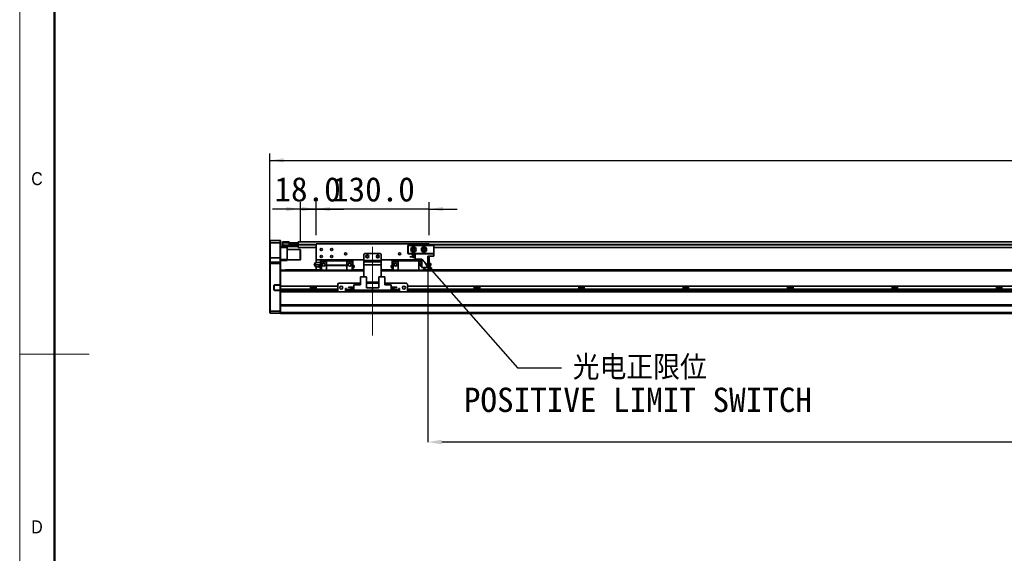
# Model space of a CAD drawing. Header units: millimetres. Extents: x 40 to 3320, y 40 to 2336.
# Tile 2 of 12: x 40 to 1171, y 959 to 1572. Entities that reach past the tile are written whole.
import ezdxf

# ---------------------------------------------------------------- set-up
doc = ezdxf.new("R2010")
doc.units = ezdxf.units.MM
doc.header["$LTSCALE"] = 8
doc.header["$PDSIZE"] = -1
doc.linetypes.add('CENTERX2', pattern=[20.32, 12.7, -2.54, 2.54, -2.54])
doc.layers.add('黑色实线', color=7, linetype='Continuous')
doc.styles.add('SLDTEXTSTYLE1', font='Gothic.ttf', dxfattribs={"width": 0.913})
doc.styles.add('SLDTEXTSTYLE8', font='txt')
doc.styles.add('SLDTEXTSTYLE9', font='txt', dxfattribs={"bigfont": 'bigfont'})
doc.dimstyles.new('SLDDIMSTYLE0', dxfattribs={"dimtxt": 28, "dimasz": 16, "dimexe": 0, "dimexo": 0.0625, "dimgap": 7, "dimtad": 2, "dimdec": 1, "dimrnd": 1e-09, "dimzin": 4, "dimdsep": 46, "dimtxsty": 'SLDTEXTSTYLE8', "dimsah": 1, "dimcen": 0.09, "dimadec": 0, "dimazin": 1, "dimtfac": 1, "dimtdec": 1, "dimtmove": 0, "dimatfit": 0, "dimfxl": 0, "dimfrac": 2, "dimtolj": 1, "dimtzin": 12, "dimarcsym": 0})
doc.dimstyles.new('SLDDIMSTYLE2', dxfattribs={"dimtxt": 0.18, "dimasz": 16, "dimexe": 0, "dimexo": 0.0625, "dimgap": 0, "dimtad": 0, "dimtih": 1, "dimtoh": 1, "dimdec": 0, "dimrnd": 1e-09, "dimzin": 0, "dimdsep": 46, "dimtxsty": 'Standard', "dimsah": 1, "dimcen": 0.09, "dimadec": 0, "dimazin": 0, "dimtfac": 16, "dimtdec": 0, "dimtofl": 0, "dimtmove": 0, "dimatfit": 3, "dimfxl": 0, "dimfrac": 2, "dimtolj": 1, "dimtzin": 0, "dimarcsym": 0})
doc.dimstyles.new('SLDDIMSTYLE5', dxfattribs={"dimtxt": 28, "dimasz": 16, "dimexe": 0, "dimexo": 0.0625, "dimgap": 7, "dimtad": 2, "dimdec": 1, "dimrnd": 1e-09, "dimzin": 4, "dimdsep": 46, "dimtxsty": 'SLDTEXTSTYLE8', "dimsah": 1, "dimcen": 0.09, "dimadec": 0, "dimazin": 1, "dimtfac": 1, "dimtdec": 1, "dimtofl": 0, "dimtmove": 0, "dimatfit": 3, "dimfxl": 0, "dimfrac": 2, "dimtolj": 1, "dimtzin": 12, "dimarcsym": 0})

# ---------------------------------------------------------------- blocks, each defined once
blk = doc.blocks.new('_D_19')
at = {"layer": '黑色实线'}
for p, q in [((327.5, 1302.5), (327.5, 1418.8)), ((2483.5, 1302.5), (2483.5, 1418.8)), ((327.5, 1410.8), (2483.5, 1410.8))]:
    blk.add_line(p, q, dxfattribs=at)
for points in [[(327.5, 1410.8), (343.5, 1408.4), (343.5, 1413.2)], [(2483.5, 1410.8), (2467.5, 1413.2), (2467.5, 1408.4)]]:
    blk.add_solid(points, dxfattribs=at)
at = {"layer": '黑色实线', "insert": (1348.3, 1447.5), "char_height": 28, "attachment_point": 1, "style": 'SLDTEXTSTYLE8'}
blk.add_mtext('2156.0', dxfattribs=at)
blk = doc.blocks.new('_D_20')
at = {"layer": '黑色实线'}
for p, q in [((380.5, 1325), (380.5, 1362.9)), ((510.5, 1325), (510.5, 1362.9)), ((380.5, 1354.9), (348.5, 1354.9)), ((510.5, 1354.9), (380.5, 1354.9)), ((510.5, 1354.9), (542.5, 1354.9))]:
    blk.add_line(p, q, dxfattribs=at)
for points in [[(380.5, 1354.9), (364.5, 1357.3), (364.5, 1352.5)], [(510.5, 1354.9), (526.5, 1352.5), (526.5, 1357.3)]]:
    blk.add_solid(points, dxfattribs=at)
at = {"layer": '黑色实线', "insert": (398.8, 1391.6), "char_height": 28, "attachment_point": 1, "style": 'SLDTEXTSTYLE8'}
blk.add_mtext('130.0', dxfattribs=at)
blk = doc.blocks.new('_D_22')
at = {"layer": '黑色实线'}
for p, q in [((362.5, 1318.2), (362.5, 1362.9)), ((380.5, 1325), (380.5, 1362.9)), ((362.5, 1354.9), (330.5, 1354.9)), ((362.5, 1354.9), (380.5, 1354.9)), ((380.5, 1354.9), (412.5, 1354.9))]:
    blk.add_line(p, q, dxfattribs=at)
for points in [[(362.5, 1354.9), (346.5, 1357.3), (346.5, 1352.5)], [(380.5, 1354.9), (396.5, 1352.5), (396.5, 1357.3)]]:
    blk.add_solid(points, dxfattribs=at)
at = {"layer": '黑色实线', "insert": (332.7, 1391.6), "char_height": 28, "attachment_point": 1, "style": 'SLDTEXTSTYLE8'}
blk.add_mtext('18.0', dxfattribs=at)
blk = doc.blocks.new('_D_24')
at = {"layer": 'Defpoints', "color": 0}
for p in [(509, 1287.9), (2269, 1284.4), (509, 1087.2)]:
    blk.add_point(p, dxfattribs=at)
at = {"layer": '黑色实线', "color": 0, "lineweight": -2}
for p, q in [((509, 1287.8), (509, 1087.2)), ((2269, 1284.3), (2269, 1087.2)), ((2253, 1087.2), (525, 1087.2))]:
    blk.add_line(p, q, dxfattribs=at)
at = {"layer": '黑色实线', "color": 0}
for points in [[(525, 1089.8), (525, 1084.5), (509, 1087.2)], [(2253, 1089.8), (2253, 1084.5), (2269, 1087.2)]]:
    blk.add_solid(points, dxfattribs=at)
at = {"layer": '黑色实线', "color": 0, "insert": (1401.1, 1080.2), "char_height": 28, "attachment_point": 2, "style": 'SLDTEXTSTYLE8'}
blk.add_mtext('\\A1;Stroke T=1760.0', dxfattribs=at)
blk = doc.blocks.new('SW_NOTE_9')
at = {"layer": '黑色实线', "color": 0, "char_height": 28, "attachment_point": 2}
for s, insert, style in [('光电正限位', (89.8, 14.3), 'SLDTEXTSTYLE9'), ('POSITIVE LIMIT SWITCH', (87.7, -22.8), 'SLDTEXTSTYLE8')]:
    blk.add_mtext(s, dxfattribs=dict(at, insert=insert, style=style))

msp = doc.modelspace()

# ---------------------------------------------------------------- linework, layer by layer
at = {"color": 7, "linetype": 'Continuous', "lineweight": 18}
for p, q in [((40, 2336), (40, 40)), ((80, 2296), (80, 80)), ((40, 1188), (120, 1188))]:
    msp.add_line(p, q, dxfattribs=at)
at = {"color": 7, "linetype": 'Continuous', "lineweight": 50}
msp.add_line((80, 2296), (80, 80), dxfattribs=at)
at = {"color": 7, "linetype": 'Continuous', "lineweight": 35}
for p, q in [((327.8144634, 1318.881378), (327.5144733, 1318.5813729)), ((327.5144733, 1315.8813719), (327.5144733, 1318.5813729)), ((327.8144634, 1315.8813719), (327.5144733, 1315.8813719)), ((327.5144733, 1298.8813747), (327.5144733, 1315.8813719)), ((327.8144634, 1318.881378), (327.8144634, 1315.8813719)), ((327.8144634, 1318.881378), (339.2144627, 1318.881378)), ((339.2144627, 1315.8813719), (327.8144634, 1315.8813719)), ((327.8144634, 1315.8813719), (327.8144634, 1298.8813747)), ((339.2144627, 1315.8813719), (339.2144627, 1318.881378)), ((339.2144627, 1318.881378), (339.5144678, 1318.5813729)), ((339.2144627, 1298.8813747), (339.2144627, 1315.8813719)), ((339.2144627, 1315.8813719), (339.5144678, 1315.8813719)), ((339.5144678, 1318.5813729), (339.5144678, 1315.8813719)), ((339.5144678, 1315.8813719), (339.5144678, 1298.8813747)), ((342.0144654, 1317.0813773), (342.3144556, 1317.3813749)), ((342.0144654, 1315.8813719), (342.0144654, 1317.0813773)), ((342.0144654, 1313.3813743), (342.0144654, 1315.8813719)), ((342.0144654, 1315.8813719), (342.3144556, 1315.8813719)), ((342.3144556, 1313.3813743), (342.0144654, 1313.3813743)), ((342.0144654, 1312.1813763), (342.0144654, 1313.3813743)), ((342.3144556, 1317.3813749), (342.3144556, 1315.8813719)), ((342.3144556, 1317.3813749), (349.5144582, 1317.3813749)), ((342.3144556, 1315.8813719), (342.3144556, 1313.3813743)), ((349.5144582, 1315.8813719), (342.3144556, 1315.8813719)), ((342.3144556, 1313.3813743), (359.7144819, 1313.3813743)), ((342.3144556, 1313.3813743), (342.3144556, 1311.8813712)), ((349.5144582, 1317.3813749), (349.5144582, 1315.8813719)), ((349.5144582, 1313.5813777), (349.5144582, 1315.8813719)), ((349.5144582, 1313.8813753), (359.7144819, 1313.8813753)), ((359.7144819, 1313.5813777), (349.5144582, 1313.5813777)), ((350.0144816, 1313.8813753), (350.0144816, 1314.0813712)), ((350.0144816, 1314.0813712), (350.5144752, 1314.0813712)), ((350.5144752, 1314.0813712), (350.5144752, 1316.0813753)), ((350.5144752, 1316.0813753), (351.0144687, 1316.0813753)), ((351.0144687, 1314.0813712), (350.5144752, 1314.0813712)), ((351.0144687, 1316.0813753), (351.0144687, 1314.0813712)), ((351.0144687, 1316.0813753), (360.0144721, 1316.0813753)), ((351.0144687, 1314.0813712), (360.0144721, 1314.0813712)), ((359.7144819, 1313.8813753), (359.7144819, 1313.5813777)), ((359.7144819, 1313.8813753), (360.0144721, 1313.5813777)), ((359.7144819, 1313.8813753), (360.0144721, 1313.8813753)), ((359.7144819, 1313.3813743), (359.7144819, 1313.5813777)), ((359.7144819, 1313.5813777), (360.0144721, 1313.5813777)), ((359.7144819, 1313.3813743), (360.0144721, 1313.3813743)), ((359.7144819, 1311.8813712), (359.7144819, 1313.3813743)), ((2451.0144926, 1317.2313724), (360.0144721, 1317.2313724)), ((360.0144721, 1317.2313724), (360.0144721, 1316.0813753)), ((360.0144721, 1314.0813712), (360.0144721, 1316.0813753)), ((360.0144721, 1316.0813753), (360.5144656, 1316.0813753)), ((360.0144721, 1314.2313738), (360.0144721, 1313.7313727)), ((360.0144721, 1313.7313727), (360.0144721, 1310.7313741)), ((360.5144656, 1316.0813753), (360.5144656, 1315.8896867)), ((510.5144716, 1314.8813773), (380.5144764, 1314.8813773)), ((380.5144764, 1314.8813773), (380.5144764, 1296.3813734)), ((486.0144592, 1313.0813766), (486.3144792, 1313.3813743)), ((486.3144792, 1312.9571084), (486.0144592, 1313.0813766)), ((486.0144592, 1303.681374), (486.0144592, 1313.0813766)), ((486.3144792, 1313.3813743), (486.4387251, 1313.0813766)), ((486.3144792, 1313.3813743), (515.7144702, 1313.3813743)), ((486.4387251, 1313.0813766), (486.3144792, 1312.9571084)), ((486.3144792, 1312.9571084), (486.3144792, 1303.8056385)), ((515.5901945, 1313.0813766), (486.4387251, 1313.0813766)), ((510.5144716, 1314.8813773), (510.5144716, 1313.3813743)), ((515.7144702, 1313.3813743), (515.5901945, 1313.0813766)), ((515.7144702, 1312.9571084), (515.5901945, 1313.0813766)), ((515.7144702, 1313.3813743), (516.0144604, 1313.0813766)), ((516.0144604, 1313.0813766), (515.7144702, 1312.9571084)), ((515.7144702, 1303.8056385), (515.7144702, 1312.9571084)), ((516.0144604, 1313.0813766), (516.0144604, 1303.681374)), ((339.5144678, 1311.8813712), (342.3144556, 1311.8813712)), ((347.5144542, 1310.8813767), (339.5144678, 1310.8813767)), ((342.3144556, 1311.8813712), (342.0144654, 1312.1813763)), ((359.7144819, 1311.8813712), (342.3144556, 1311.8813712)), ((347.5144542, 1311.8813712), (347.5144542, 1310.8813767)), ((347.5144542, 1310.8813767), (347.5144542, 1296.8813744)), ((362.2144795, 1308.3813753), (347.5144542, 1308.3813753)), ((359.7144819, 1311.8813712), (360.0144721, 1312.1813763)), ((380.5144764, 1310.7313741), (360.0144721, 1310.7313741)), ((362.5144697, 1308.081374), (362.2144795, 1308.3813753)), ((362.2144795, 1296.3813734), (362.2144795, 1308.3813753)), ((362.5144697, 1308.081374), (362.5144697, 1296.6813747)), ((436.5144706, 1303.8813736), (435.5144537, 1302.8813753)), ((435.5144537, 1302.8813753), (435.5144537, 1295.8813761)), ((454.5144773, 1303.8813736), (436.5144706, 1303.8813736)), ((455.5144644, 1302.8813753), (454.5144773, 1303.8813736)), ((455.5144644, 1302.8813753), (455.5144644, 1295.8813761)), ((486.3144792, 1303.8056385), (486.0144592, 1303.681374)), ((486.3144792, 1303.3813764), (486.0144592, 1303.681374)), ((486.3144792, 1303.8056385), (486.4387251, 1303.681374)), ((486.4387251, 1303.681374), (486.3144792, 1303.3813764)), ((494.514469, 1303.3813764), (486.3144792, 1303.3813764)), ((486.4387251, 1303.681374), (515.5901945, 1303.681374)), ((490.7144642, 1302.0813767), (490.7144642, 1302.7813737)), ((490.7144642, 1302.7813737), (494.514469, 1302.7813737)), ((490.7144642, 1302.0813767), (494.514469, 1302.0813767)), ((494.514469, 1297.1813757), (494.514469, 1303.3813764)), ((494.514469, 1303.3813764), (516.0144604, 1303.3813764)), ((515.5901945, 1303.681374), (515.7144702, 1303.8056385)), ((515.5901945, 1303.681374), (515.7144702, 1303.3813764)), ((516.0144604, 1303.681374), (515.7144702, 1303.8056385)), ((516.0144604, 1303.681374), (515.7144702, 1303.3813764)), ((2297.0144487, 1310.7313741), (516.0144604, 1310.7313741)), ((516.0144604, 1300.7813733), (516.0144604, 1303.3813764)), ((327.8144634, 1298.8813747), (327.5144733, 1298.8813747)), ((327.5144733, 1293.5813744), (327.5144733, 1298.8813747)), ((327.8144634, 1293.8813757), (327.5144733, 1293.5813744)), ((327.5144733, 1292.3813764), (327.5144733, 1293.5813744)), ((327.5144733, 1237.5056394), (327.5144733, 1292.3813764)), ((327.8144634, 1292.3813764), (327.5144733, 1292.3813764)), ((327.8144634, 1298.8813747), (327.8144634, 1293.8813757)), ((339.2144627, 1298.8813747), (327.8144634, 1298.8813747)), ((327.8144634, 1293.8813757), (327.8144634, 1292.3813764)), ((327.8144634, 1293.8813757), (339.2144627, 1293.8813757)), ((339.2144627, 1292.3813764), (327.8144634, 1292.3813764)), ((327.8144634, 1292.3813764), (327.8144634, 1237.3813749)), ((339.2144627, 1293.8813757), (339.2144627, 1298.8813747)), ((339.5144678, 1298.8813747), (339.2144627, 1298.8813747)), ((339.2144627, 1292.3813764), (339.2144627, 1293.8813757)), ((339.5144678, 1293.5813744), (339.2144627, 1293.8813757)), ((339.2144627, 1267.7313745), (339.2144627, 1292.3813764)), ((339.5144678, 1292.3813764), (339.2144627, 1292.3813764)), ((339.5144678, 1298.8813747), (339.5144678, 1293.5813744)), ((339.5144678, 1296.8813744), (347.5144542, 1296.8813744)), ((347.5144542, 1295.8813761), (339.5144678, 1295.8813761)), ((339.5144678, 1293.5813744), (339.5144678, 1292.3813764)), ((339.5144678, 1292.3813764), (339.5144678, 1284.5355239)), ((347.5144542, 1296.8813744), (347.5144542, 1295.8813761)), ((347.5144542, 1296.3813734), (362.2144795, 1296.3813734)), ((362.2144795, 1296.3813734), (362.5144697, 1296.6813747)), ((435.5144537, 1296.3813734), (380.5144764, 1296.3813734)), ((380.5144764, 1296.3813734), (380.5144764, 1293.3813747)), ((385.6644667, 1293.3813747), (380.5214203, 1293.3813747)), ((385.6644667, 1290.8813734), (380.5214203, 1290.8813734)), ((385.6644667, 1295.2813734), (386.6644538, 1295.2813734)), ((385.6644667, 1294.381373), (385.6644667, 1295.2813734)), ((385.6644667, 1294.381373), (386.6644538, 1294.381373)), ((385.6644667, 1284.8213803), (385.6644667, 1294.381373)), ((386.6644538, 1294.381373), (386.6644538, 1295.381375)), ((392.5144709, 1295.381375), (386.6644538, 1295.381375)), ((386.6644538, 1294.381373), (392.5144709, 1294.381373)), ((386.6644538, 1284.8213803), (386.6644538, 1294.381373)), ((392.5144709, 1295.381375), (392.5144709, 1296.3813734)), ((392.5144709, 1295.381375), (416.0144663, 1295.381375)), ((392.5144709, 1290.3813761), (392.5144709, 1295.381375)), ((416.0144663, 1290.3813761), (392.5144709, 1290.3813761)), ((392.5144709, 1290.0813747), (392.5144709, 1290.3813761)), ((392.5144709, 1290.0813747), (416.0144663, 1290.0813747)), ((392.5144709, 1284.8213803), (392.5144709, 1290.0813747)), ((416.0144663, 1295.381375), (416.0144663, 1296.3813734)), ((416.0144663, 1295.381375), (416.0144663, 1290.3813761)), ((416.0144663, 1295.381375), (421.8644536, 1295.381375)), ((421.8644536, 1294.381373), (416.0144663, 1294.381373)), ((416.0144663, 1290.0813747), (416.0144663, 1290.3813761)), ((416.0144663, 1290.0813747), (416.0144663, 1284.8213803)), ((421.8644536, 1294.381373), (421.8644536, 1295.381375)), ((422.8644705, 1295.2813734), (421.8644536, 1295.2813734)), ((421.8644536, 1284.8213803), (421.8644536, 1294.381373)), ((422.8644705, 1294.381373), (421.8644536, 1294.381373)), ((422.8644705, 1295.2813734), (422.8644705, 1294.381373)), ((422.8644705, 1294.381373), (422.8644705, 1284.8213803)), ((435.5144537, 1295.8813761), (455.5144644, 1295.8813761)), ((435.5144537, 1294.381373), (435.5144537, 1295.8813761)), ((435.5144537, 1290.8813734), (435.5144537, 1294.381373)), ((435.5144537, 1294.381373), (455.5144644, 1294.381373)), ((455.5144644, 1290.8813734), (435.5144537, 1290.8813734)), ((435.5144537, 1290.8813734), (435.5144537, 1277.0782676)), ((502.0644701, 1296.3813734), (455.5144644, 1296.3813734)), ((455.5144644, 1295.8813761), (455.5144644, 1294.381373)), ((455.5144644, 1294.381373), (455.5144644, 1290.8813734)), ((455.5144644, 1290.8813734), (455.5144644, 1277.0782676)), ((468.1644774, 1295.2813734), (469.1644645, 1295.2813734)), ((468.1644774, 1294.381373), (468.1644774, 1295.2813734)), ((468.1644774, 1284.8213803), (468.1644774, 1294.381373)), ((468.1644774, 1294.381373), (469.1644645, 1294.381373)), ((469.1644645, 1295.381375), (475.0144816, 1295.381375)), ((469.1644645, 1295.381375), (469.1644645, 1294.381373)), ((469.1644645, 1294.381373), (469.1644645, 1284.8213803)), ((475.0144816, 1294.381373), (469.1644645, 1294.381373)), ((475.0144816, 1296.3813734), (475.0144816, 1295.381375)), ((475.0144816, 1284.8213803), (475.0144816, 1295.381375)), ((475.0144816, 1295.381375), (498.5144771, 1295.381375)), ((488.3144534, 1299.8313759), (488.3144534, 1300.1313735)), ((488.3144534, 1300.1313735), (494.514469, 1300.1313735)), ((488.3144534, 1299.8313759), (494.514469, 1299.8313759)), ((493.7392212, 1300.1313735), (493.7644637, 1300.381374)), ((494.514469, 1297.1813757), (502.0644701, 1297.1813757)), ((498.5144771, 1296.3813734), (498.5144771, 1295.381375)), ((498.5144771, 1295.381375), (498.5144771, 1284.8213803)), ((502.0644701, 1295.381375), (498.5144771, 1295.381375)), ((498.5144771, 1294.381373), (502.0644701, 1294.381373)), ((502.0644701, 1287.8813748), (502.0644701, 1297.1813757)), ((509.0144611, 1287.8813748), (509.0144611, 1300.7813733)), ((516.0144604, 1300.7813733), (509.0144611, 1300.7813733)), ((510.5144716, 1296.3813734), (509.0144611, 1296.3813734)), ((509.0144611, 1293.3813747), (510.5074978, 1293.3813747)), ((509.0144611, 1290.8813734), (510.5074978, 1290.8813734)), ((510.5144716, 1300.7813733), (510.5144716, 1296.3813734)), ((510.5144716, 1296.3813734), (510.5144716, 1293.3813747)), ((512.2548378, 1290.6350721), (512.2548378, 1291.1311913)), ((435.5144537, 1284.8213803), (339.5144678, 1284.8213803)), ((339.5144678, 1284.5355239), (339.5144678, 1283.8213783)), ((339.5144678, 1266.2782673), (339.5144678, 1283.8213783)), ((345.5144799, 1284.8813761), (385.6644667, 1284.8813761)), ((345.5144799, 1284.8813761), (345.5144799, 1284.8213803)), ((380.5144764, 1288.3813758), (380.5144764, 1284.8813761)), ((384.2314518, 1288.3813758), (380.5214203, 1288.3813758)), ((422.8644705, 1284.8813761), (435.5144537, 1284.8813761)), ((455.5144644, 1284.8813761), (468.1644774, 1284.8813761)), ((2269.0145708, 1284.8213803), (455.5144644, 1284.8213803)), ((509.0144611, 1287.8813748), (502.0644701, 1287.8813748)), ((504.3644643, 1287.8813748), (504.3644643, 1284.8213803)), ((505.3644813, 1287.8813748), (505.3644813, 1284.8213803)), ((505.3644813, 1284.8813761), (2269.0145708, 1284.8813761)), ((510.5074978, 1288.3813758), (509.0144611, 1288.3813758)), ((510.5144716, 1288.3813758), (510.5144716, 1284.8813761)), ((333.0144621, 1267.7313745), (333.0144621, 1267.431375)), ((339.2144627, 1267.7313745), (333.0144621, 1267.7313745)), ((333.0144621, 1267.431375), (339.0902019, 1267.431375)), ((339.2144627, 1267.7313745), (339.0902019, 1267.431375)), ((339.0902019, 1267.431375), (339.2144627, 1267.431375)), ((339.5144678, 1267.7313745), (339.2144627, 1267.7313745)), ((339.2144627, 1267.431375), (339.5144678, 1267.7313745)), ((339.2144627, 1267.431375), (339.2144627, 1261.7313745)), ((406.5144694, 1269.5782673), (405.5144823, 1268.5782671)), ((405.5144823, 1268.5782671), (405.5144823, 1260.5782677)), ((431.5644539, 1269.5782673), (406.5144694, 1269.5782673)), ((424.0144826, 1261.5782678), (424.0144826, 1267.7782685)), ((424.0144826, 1267.7782685), (431.5644539, 1267.7782685)), ((431.5644539, 1277.0782676), (431.5644539, 1267.7782685)), ((431.5644539, 1277.0782676), (438.5144747, 1277.0782676)), ((438.5144747, 1277.0782676), (438.5144747, 1264.1782671)), ((452.5144733, 1270.8813757), (438.5144747, 1270.8813757)), ((452.5144733, 1269.5782673), (438.5144747, 1269.5782673)), ((452.5144733, 1277.0782676), (452.5144733, 1264.1782671)), ((452.5144733, 1277.0782676), (459.4644642, 1277.0782676)), ((459.4644642, 1277.0782676), (459.4644642, 1267.7782685)), ((484.5144785, 1269.5782673), (459.4644642, 1269.5782673)), ((467.0144654, 1267.7782685), (459.4644642, 1267.7782685)), ((467.0144654, 1267.7782685), (467.0144654, 1261.5782678)), ((485.5144656, 1268.5782671), (484.5144785, 1269.5782673)), ((485.5144656, 1260.5782677), (485.5144656, 1268.5782671)), ((332.2144634, 1266.931374), (332.2144634, 1262.2313746)), ((332.2144634, 1266.931374), (332.5144685, 1266.931374)), ((332.2144634, 1262.2313746), (332.5144685, 1262.2313746)), ((332.5144685, 1262.2313746), (332.5144685, 1266.931374)), ((333.0144621, 1261.431375), (333.0144621, 1261.7313745)), ((339.0902019, 1261.7313745), (333.0144621, 1261.7313745)), ((333.0144621, 1261.431375), (339.2144627, 1261.431375)), ((339.0902019, 1261.7313745), (339.2144627, 1261.431375)), ((339.2144627, 1261.7313745), (339.0902019, 1261.7313745)), ((339.2144627, 1261.7313745), (339.5144678, 1261.431375)), ((339.2144627, 1237.3813749), (339.2144627, 1261.431375)), ((339.2144627, 1261.431375), (339.5144678, 1261.431375)), ((405.5144823, 1266.2782673), (339.5144678, 1266.2782673)), ((339.5144678, 1262.8782675), (339.5144678, 1266.2782673)), ((405.5144823, 1262.8782675), (339.5144678, 1262.8782675)), ((339.5144678, 1260.8213745), (339.5144678, 1262.8782675)), ((339.5144678, 1260.8213745), (339.5144678, 1260.1072317)), ((339.5144678, 1260.1072317), (339.5144678, 1244.5355178)), ((406.2713719, 1259.8213753), (339.5144678, 1259.8213753)), ((374.344889, 1266.2782673), (374.344889, 1262.8782675)), ((380.6840516, 1264.878726), (374.344889, 1264.878726)), ((380.6840516, 1262.8782675), (380.6840516, 1266.2782673)), ((405.5144823, 1260.5782677), (406.5144694, 1259.5782675)), ((406.5144694, 1259.5782675), (414.5144559, 1259.5782675)), ((415.5144728, 1263.5782682), (414.5144559, 1263.5782682)), ((414.5144559, 1263.5782682), (414.5144559, 1259.5782675)), ((415.5144728, 1262.8782675), (414.5144559, 1262.8782675)), ((415.5144728, 1259.8213753), (414.5144559, 1259.8213753)), ((415.5144728, 1262.578268), (415.5144728, 1263.5782682)), ((415.5144728, 1262.578268), (415.5144728, 1261.5782678)), ((415.5144728, 1259.5782675), (415.5144728, 1261.5782678)), ((415.5144728, 1261.5782678), (416.5144599, 1261.5782678)), ((416.5144599, 1259.5782675), (415.5144728, 1259.5782675)), ((416.5144599, 1261.5782678), (416.5144599, 1259.5782675)), ((474.5144582, 1261.5782678), (416.5144599, 1261.5782678)), ((474.5144582, 1259.5782675), (416.5144599, 1259.5782675)), ((417.814467, 1264.828267), (417.814467, 1265.1282683)), ((417.814467, 1265.1282683), (424.0144826, 1265.1282683)), ((417.814467, 1264.828267), (424.0144826, 1264.828267)), ((420.2144778, 1262.1782677), (420.2144778, 1262.8782675)), ((420.2144778, 1262.8782675), (424.0144826, 1262.8782675)), ((420.2144778, 1262.1782677), (424.0144826, 1262.1782677)), ((424.0144826, 1261.5782678), (445.514474, 1261.5782678)), ((445.514474, 1264.1782671), (438.5144747, 1264.1782671)), ((445.514474, 1264.1782671), (445.514474, 1261.5782678)), ((445.514474, 1264.1782671), (452.5144733, 1264.1782671)), ((467.0144654, 1261.5782678), (445.514474, 1261.5782678)), ((473.2144809, 1265.1282683), (467.0144654, 1265.1282683)), ((473.2144809, 1264.828267), (467.0144654, 1264.828267)), ((470.8144701, 1262.8782675), (467.0144654, 1262.8782675)), ((470.8144701, 1262.1782677), (467.0144654, 1262.1782677)), ((470.8144701, 1262.8782675), (470.8144701, 1262.1782677)), ((473.2144809, 1265.1282683), (473.2144809, 1264.828267)), ((474.5144582, 1259.5782675), (474.5144582, 1261.5782678)), ((474.5144582, 1261.5782678), (475.5144752, 1261.5782678)), ((475.5144752, 1259.5782675), (474.5144582, 1259.5782675)), ((476.5144623, 1263.5782682), (475.5144752, 1263.5782682)), ((475.5144752, 1263.5782682), (475.5144752, 1262.578268)), ((476.5144623, 1262.8782675), (475.5144752, 1262.8782675)), ((475.5144752, 1261.5782678), (475.5144752, 1262.578268)), ((475.5144752, 1261.5782678), (475.5144752, 1259.5782675)), ((476.5144623, 1259.8213753), (475.5144752, 1259.8213753)), ((476.5144623, 1259.5782675), (476.5144623, 1263.5782682)), ((476.5144623, 1259.5782675), (484.5144785, 1259.5782675)), ((484.5144785, 1259.5782675), (485.5144656, 1260.5782677)), ((2326.2712694, 1259.8213753), (484.757576, 1259.8213753)), ((2325.5145288, 1266.2782673), (485.5144656, 1266.2782673)), ((2325.5145288, 1262.8782675), (485.5144656, 1262.8782675)), ((562.3448825, 1266.2782673), (562.3448825, 1262.8782675)), ((568.6840451, 1264.878726), (562.3448825, 1264.878726)), ((568.6840451, 1262.8782675), (568.6840451, 1266.2782673)), ((682.3448873, 1266.2782673), (682.3448873, 1262.8782675)), ((688.6840201, 1264.878726), (682.3448873, 1264.878726)), ((688.6840201, 1262.8782675), (688.6840201, 1266.2782673)), ((802.3448921, 1266.2782673), (802.3448921, 1262.8782675)), ((808.6840249, 1264.878726), (802.3448921, 1264.878726)), ((808.6840249, 1262.8782675), (808.6840249, 1266.2782673)), ((922.3448969, 1266.2782673), (922.3448969, 1262.8782675)), ((928.6840296, 1264.878726), (922.3448969, 1264.878726)), ((928.6840296, 1262.8782675), (928.6840296, 1266.2782673)), ((1042.3449016, 1266.2782673), (1042.3449016, 1262.8782675)), ((1048.6840344, 1264.878726), (1042.3449016, 1264.878726)), ((1048.6840344, 1262.8782675), (1048.6840344, 1266.2782673)), ((1162.3449064, 1266.2782673), (1162.3449064, 1262.8782675)), ((1168.6840988, 1264.878726), (1162.3449064, 1264.878726)), ((1168.6840988, 1262.8782675), (1168.6840988, 1266.2782673)), ((2471.5144373, 1244.8213749), (339.5144678, 1244.8213749)), ((339.5144678, 1244.5355178), (339.5144678, 1243.8213748)), ((327.5144733, 1237.5056394), (327.8144634, 1237.3813749)), ((327.5144733, 1235.6813749), (327.5144733, 1237.5056394)), ((327.5144733, 1235.6813749), (327.8144634, 1235.3813745)), ((327.8144634, 1237.3813749), (339.2144627, 1237.3813749)), ((327.8144634, 1237.3813749), (327.8144634, 1235.3813745)), ((339.2144627, 1235.3813745), (327.8144634, 1235.3813745)), ((339.5144678, 1237.5056394), (339.2144627, 1237.3813749)), ((339.2144627, 1235.3813745), (339.2144627, 1237.3813749)), ((339.5144678, 1235.6813749), (339.2144627, 1235.3813745)), ((2471.5144373, 1243.8213748), (339.5144678, 1243.8213748)), ((339.5144678, 1235.8813746), (339.5144678, 1243.8213748)), ((2471.5144373, 1235.8813746), (339.5144678, 1235.8813746)), ((339.5144678, 1234.8813744), (339.5144678, 1235.8813746)), ((2471.5144373, 1234.8813744), (339.5144678, 1234.8813744))]:
    msp.add_line(p, q, dxfattribs=at)
at = {"color": 8, "linetype": 'Continuous', "lineweight": 35}
for p, q in [((380.5144764, 1314.2313738), (360.0144721, 1314.2313738)), ((380.5144764, 1313.7313727), (360.0144721, 1313.7313727)), ((2300.5144334, 1314.2313738), (510.5144716, 1314.2313738)), ((2300.5144334, 1313.7313727), (510.5144716, 1313.7313727)), ((435.5144537, 1283.8213783), (339.5144678, 1283.8213783)), ((2269.5743776, 1283.8213783), (455.5144644, 1283.8213783)), ((405.5144823, 1260.8213745), (339.5144678, 1260.8213745)), ((415.5144728, 1260.8213745), (414.5144559, 1260.8213745)), ((420.2144778, 1262.578268), (415.5144728, 1262.578268)), ((475.5144752, 1262.578268), (470.8144701, 1262.578268)), ((476.5144623, 1260.8213745), (475.5144752, 1260.8213745)), ((2325.5145288, 1260.8213745), (485.5144656, 1260.8213745))]:
    msp.add_line(p, q, dxfattribs=at)
at = {"color": 7, "linetype": 'Continuous', "lineweight": 35}
for centre, radius in [((386.5144678, 1308.3813749), 1.25), ((386.5144678, 1300.3813749), 1.25), ((398.5144678, 1308.3813749), 1.25), ((398.5144678, 1300.3813749), 1.25), ((414.5144678, 1303.3813749), 1.25), ((439.5144678, 1300.3813749), 1.7), ((439.5144678, 1300.3813749), 1.25), ((451.5144678, 1300.3813749), 1.7), ((451.5144678, 1300.3813749), 1.25), ((476.5144678, 1303.3813749), 1.25), ((492.5144678, 1308.3813749), 3), ((492.5144678, 1308.3813749), 1.7), ((492.5144678, 1308.3813749), 1.25), ((504.5144678, 1308.3813749), 3), ((504.5144678, 1308.3813749), 1.7), ((504.5144678, 1308.3813749), 1.25), ((389.3644678, 1290.8813749), 1.65), ((419.1644678, 1290.8813749), 1.65), ((471.8644678, 1290.8813749), 1.65), ((409.5144678, 1264.5782679), 1.7), ((481.5144678, 1264.5782679), 1.7)]:
    msp.add_circle(centre, radius, dxfattribs=at)
for centre, radius, start, end in [((492.5144678, 1300.3813749), 1.25, 0, 191.5369590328), ((378.7644678, 1290.8813749), 0.25, 87.8246602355, 272.1465070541), ((382.0144678, 1290.8813749), 3.25, 184.3391230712, 230.6442225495), ((382.0144678, 1290.8813749), 3.25, 129.3947372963, 175.6165768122), ((386.0644678, 1288.8813749), 1.9, 102.1827014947, 257.7146881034), ((422.4644678, 1288.8813749), 1.9, 282.3018808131, 77.8162850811), ((468.5644678, 1288.8813749), 1.9, 102.1827014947, 257.7146881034), ((492.5144678, 1300.3813749), 1.25, 206.1038811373, 333.8961188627), ((501.6644678, 1290.8813749), 1.65, 75.9703345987, 180), ((501.6644678, 1290.8813749), 1.65, 180, 284.0296654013), ((509.0144678, 1290.8813749), 3.25, 309.3885433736, 355.6617036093), ((509.0144678, 1290.8813749), 3.25, 4.3789033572, 50.6111993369), ((512.2644678, 1290.8813749), 0.25, 267.7337980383, 0), ((512.2644678, 1290.8813749), 0.25, 0, 92.2010558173), ((504.9644678, 1288.8813749), 1.9, 282.3018808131, 328.2431361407), ((333.0144678, 1266.9313749), 0.8, 90, 180), ((333.0144678, 1266.9313749), 0.5, 90, 180), ((333.0144678, 1262.2313749), 0.8, 180, 270), ((333.0144678, 1262.2313749), 0.5, 180, 270)]:
    msp.add_arc(centre, radius, start, end, dxfattribs=at)
for points, knots in [([(378.7740803, 1291.1311913), (378.7740803, 1291.1284288), (378.7740803, 1291.1229037), (378.7740803, 1291.0798314), (378.7740803, 1291.016456), (378.7740803, 1290.9504874), (378.7740803, 1290.9055046), (378.7740803, 1290.8813397), (378.7740803, 1290.8430243), (378.7740803, 1290.7807243), (378.7740803, 1290.7087084), (378.7740803, 1290.6576734), (378.7740803, 1290.6317629), (378.7740803, 1290.6342867), (378.7740803, 1290.6350721)], [0, 0, 0, 0, 0.107339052, 0.2146745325, 0.3220139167, 0.4293522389, 0.4824446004, 0.495671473, 0.5221484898, 0.6294892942, 0.7368288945, 0.844163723, 0.9515026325, 1, 1, 1, 1]), ([(380.5214203, 1290.8813734), (380.3756534, 1291.0405609), (380.0841193, 1291.3589363), (379.9090267, 1291.9618776), (379.9612994, 1292.5716674), (380.1993966, 1293.058397), (380.4365318, 1293.2962347), (380.5214203, 1293.3813747)], [0, 0, 0, 0, 0.2194143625, 0.4388293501, 0.6582442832, 0.8776598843, 1, 1, 1, 1]), ([(380.5214203, 1288.3813758), (380.3756534, 1288.5405614), (380.0841187, 1288.8589337), (379.9090267, 1289.4618815), (379.9613006, 1290.0716653), (380.1993939, 1290.5583987), (380.4365316, 1290.7962347), (380.5214203, 1290.8813734)], [0, 0, 0, 0, 0.2194141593, 0.4388297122, 0.6582443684, 0.8776610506, 1, 1, 1, 1]), ([(380.5214203, 1293.3813747), (380.3789736, 1293.3813747), (380.0940795, 1293.3813747), (379.9229751, 1293.3813747), (379.9546885, 1293.3813747), (379.9616731, 1293.3813747)], [0, 0, 0, 0, 0.4381245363, 0.8762516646, 1, 1, 1, 1]), ([(510.5074978, 1293.3813747), (510.6532655, 1293.2221876), (510.9448005, 1292.9038135), (511.1198816, 1292.3008691), (511.0676564, 1291.6910825), (510.8295569, 1291.2043408), (510.5923975, 1290.9665125), (510.5074978, 1290.8813734)], [0, 0, 0, 0, 0.2194137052, 0.4388269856, 0.6582406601, 0.87765512, 1, 1, 1, 1]), ([(511.0673345, 1293.3813747), (511.0646145, 1293.3813747), (511.0581107, 1293.3813747), (510.8271626, 1293.3813747), (510.5917661, 1293.3813747), (510.5074978, 1293.3813747)], [0, 0, 0, 0, 0.3157722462, 0.7550571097, 1, 1, 1, 1]), ([(510.5074978, 1290.8813734), (510.6532656, 1290.7221874), (510.9448028, 1290.4038137), (511.119881, 1289.8008707), (511.0676553, 1289.1910834), (510.8295582, 1288.7043386), (510.5923975, 1288.4665134), (510.5074978, 1288.3813758)], [0, 0, 0, 0, 0.2194125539, 0.4388275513, 0.6582397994, 0.87765536, 1, 1, 1, 1]), ([(379.9615241, 1288.3813758), (379.964236, 1288.3813758), (379.9707114, 1288.3813758), (380.2017836, 1288.3813758), (380.4371613, 1288.3813758), (380.5214203, 1288.3813758)], [0, 0, 0, 0, 0.3163068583, 0.7552560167, 1, 1, 1, 1]), ([(510.5074978, 1288.3813758), (510.6499514, 1288.3813758), (510.9348594, 1288.3813758), (511.1059273, 1288.3813758), (511.0742357, 1288.3813758), (511.0672451, 1288.3813758)], [0, 0, 0, 0, 0.4380161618, 0.876034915, 1, 1, 1, 1])]:
    msp.add_open_spline(points, degree=3, knots=knots, dxfattribs=at)
at = {"layer": '黑色实线', "linetype": 'CENTERX2', "lineweight": 18}
msp.add_line((445.5144678, 1209.7782679), (445.5144678, 1319.3782679), dxfattribs=at)

# ---------------------------------------------------------------- block references
at = {"layer": '黑色实线', "color": 7}
msp.add_blockref('SW_NOTE_9', (662.7050647, 1172.4831034), dxfattribs=at)

# ---------------------------------------------------------------- texts
at = {"color": 7, "linetype": 'Continuous', "lineweight": 0, "char_height": 14.8166667, "attachment_point": 1, "style": 'SLDTEXTSTYLE1'}
for s, insert in [('C', (53.3333333, 1397.1704528)), ('D', (53.3333333, 997.1704528))]:
    msp.add_mtext(s, dxfattribs=dict(at, insert=insert))

# ---------------------------------------------------------------- dimensions: what is measured, and where the dimension line sits
at = {"layer": '黑色实线'}
for base, p1, p2, dimstyle, picture, middle in [((2483.5144678, 1410.7823967), (327.5144678, 1292.3813749), (2483.5144678, 1292.3813749), 'SLDDIMSTYLE5', '_D_19', (1403.0323772, 1410.7823967)), ((380.5144678, 1354.8850929), (362.5144678, 1308.0813749), (380.5144678, 1314.8813749), 'SLDDIMSTYLE0', '_D_22', (367.1470965, 1354.8850929)), ((380.5144678, 1354.8850929), (510.5144678, 1314.8813749), (380.5144678, 1314.8813749), 'SLDDIMSTYLE0', '_D_20', (443.4468265, 1354.8850929))]:
    dim = msp.add_linear_dim(base=base, p1=p1, p2=p2, dimstyle=dimstyle, dxfattribs=at)
    dim.commit()
    dim.dimension.update_dxf_attribs({"geometry": picture, "text_midpoint": middle, "dimtype": 160})
dim = msp.add_linear_dim(base=(509.0144678, 1087.1599576), p1=(2269.0144678, 1284.3813749), p2=(509.0144678, 1287.8813749), text='Stroke T=<>', dimstyle='SLDDIMSTYLE5', dxfattribs=at)
dim.commit()
dim.dimension.update_dxf_attribs({"geometry": '_D_24', "text_midpoint": (1401.1008428, 1087.1599576), "dimtype": 160})

# ---------------------------------------------------------------- leaders
at = {"layer": '黑色实线', "color": 7}
msp.add_leader([(502.0644678, 1297.1813749), (611.9050647, 1172.4831034), (662.7050647, 1172.4831034)], dimstyle='SLDDIMSTYLE2', dxfattribs=at)

doc.saveas('drawing.dxf')
